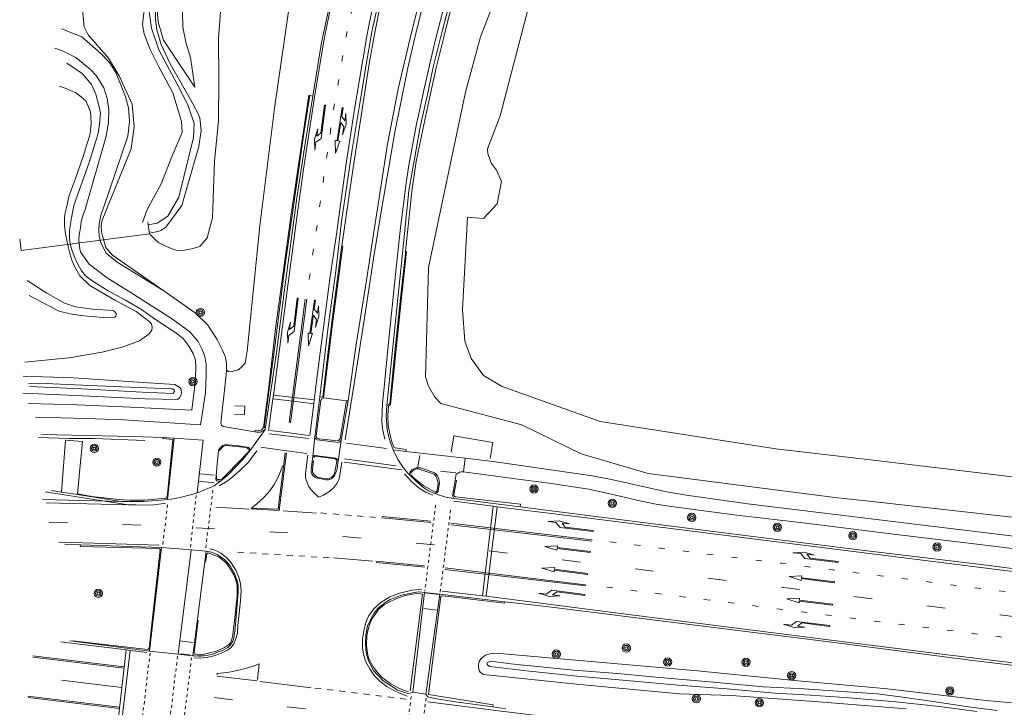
# Model space of a CAD drawing. Extents: x 177628 to 188968, y 384226 to 390673.
# Tile 4 of 256: x 177628 to 177788, y 386941 to 387053. Entities that reach past the tile are written whole.
import ezdxf

# ---------------------------------------------------------------- set-up
doc = ezdxf.new("R2010")
doc.units = 0
for name, pattern in [('VW-1-1_STREEP', [2, 1, -1]), ('VW-1-3_STREEP', [4, 1, -3]), ('VW-3-9_STREEP', [12, 3, -9]), ('VW-5050_STREEP', [1, 0.5, -0.5])]:
    doc.linetypes.add(name, pattern=pattern)
for name, color, linetype, lineweight in [('1219', 253, 'Continuous', 13), ('1220', 253, 'Continuous', 13), ('1221', 253, 'Continuous', 13), ('1223', 253, 'Continuous', 13), ('2901', 253, 'Continuous', 13), ('B-AF-HAAG-GD', 253, 'HAAG', 13), ('B-AF-HOUT-GD', 253, 'HOUTWAL', 13), ('B-BP-BOOM-GD', 253, 'Continuous', 13), ('B-KW-DIVR-GD', 253, 'Continuous', 13), ('B-MK-BLOKDW-GD', 253, 'VW-BLOK50-B', 13), ('B-MK-BLOKLG-GD', 253, 'VW-1-3_STREEP', 13), ('B-MK-DRIEH-GD', 253, 'VW-HAAIETAND50-L-B', 13), ('B-MK-KANAL-GD', 253, 'VW-5050_STREEP', 13), ('B-MK-PIJL-GD', 253, 'Continuous', 13), ('B-MK-STRP-GD', 253, 'Continuous', 13), ('B-MK-STSTRP-GD', 253, 'Continuous', 13), ('B-MK-VLAK-GD', 253, 'Continuous', 13), ('B-TR-SLOO-GD', 253, 'Continuous', 13), ('B-TR-TALB-GD', 253, 'Continuous', 13), ('B-TR-TALO-GD', 253, 'Continuous', 13), ('B-VH-BNDH-GD', 253, 'Continuous', 13), ('B-VH-FPAD-GD', 8, 'Continuous', 13), ('B-VH-GOOT-GD', 253, 'Continuous', 13), ('B-VH-HALT-GD', 8, 'Continuous', 13), ('B-VH-HFDR-GD', 8, 'Continuous', 13), ('B-VH-MATE-GD', 253, 'Continuous', 13), ('B-VH-ONVH-GD', 253, 'Continuous', 13), ('B-VH-OVRG-GD', 8, 'Continuous', 13), ('B-VH-TROT-GD', 253, 'Continuous', 13), ('B-VH-UITV-GD', 8, 'Continuous', 13), ('B-WE-VW-MARKERING_LANGS_STREEP_11-G', 253, 'VW-1-1_STREEP', 13), ('B-WE-VW-MARKERING_LANGS_STREEP_39-G', 253, 'VW-3-9_STREEP', 13)]:
    doc.layers.add(name, color=color, linetype=linetype, lineweight=lineweight)
doc.linetypes.add('HAAG', pattern='A,4,-1,[5,TOPOCAD.SHX,S=0.35,R=0,X=-0.35,Y=-0.35],-1', length=6)
doc.linetypes.add('HOUTWAL', pattern='A,8,-1,[1,ProvNB.shx,S=0.75,R=45,X=0,Y=0],-1,8,-1,[4,ProvNB.shx,S=0.75,R=0,X=0,Y=0],-1', length=20)
doc.linetypes.add('VW-BLOK50-B', pattern='A,0,-0.5,[152,NLCS.SHX,S=1,R=0,X=-0.5,Y=0],-0.5', length=1)
doc.linetypes.add('VW-HAAIETAND50-L-B', pattern='A,0,-0.5,[138,NLCS.SHX,S=1,R=0,X=-0.625,Y=0],-0.5', length=1)

# ---------------------------------------------------------------- blocks, each defined once
blk = doc.blocks.new('2901_2901', base_point=(177628.113717, 385871.174588))
at = {"layer": '2901'}
for radius in [0.675, 0.45, 0.225]:
    blk.add_circle((177628.113717, 385871.174588), radius, dxfattribs=at)
blk = doc.blocks.new('1221_1221', base_point=(177627.545238, 385871.174588))
at = {"layer": '1221'}
blk.add_polyline3d([(177627.545238, 385871.174588, 0), (177627.545238, 385871.099588, 0), (177632.995238, 385871.099588, 0), (177633.745238, 385871.849588, 0), (177635.045238, 385871.849588, 0), (177633.245238, 385872.149588, 0), (177631.545238, 385871.849588, 0), (177632.745238, 385871.849588, 0), (177632.145238, 385871.249588, 0), (177627.545238, 385871.249588, 0)], close=True, dxfattribs=at)
blk = doc.blocks.new('1219_1219', base_point=(177627.545238, 385871.174588))
at = {"layer": '1219'}
blk.add_polyline3d([(177627.545238, 385871.174588, 0), (177627.545238, 385871.249588, 0), (177632.995238, 385871.249588, 0), (177632.995238, 385871.549588, 0), (177635.045238, 385871.174588, 0), (177632.995238, 385870.799588, 0), (177632.995238, 385871.099588, 0), (177627.545238, 385871.099588, 0)], close=True, dxfattribs=at)
blk = doc.blocks.new('1220_1220', base_point=(177627.545238, 385871.174588))
at = {"layer": '1220'}
blk.add_polyline3d([(177627.545238, 385871.174588, 0), (177627.545238, 385871.249588, 0), (177632.995238, 385871.249588, 0), (177633.745238, 385870.499588, 0), (177635.045238, 385870.499588, 0), (177633.245238, 385870.199588, 0), (177631.545238, 385870.499588, 0), (177632.745238, 385870.499588, 0), (177632.145238, 385871.099588, 0), (177627.545238, 385871.099588, 0)], close=True, dxfattribs=at)
blk = doc.blocks.new('1223_1223', base_point=(177627.545238, 385871.174588))
at = {"layer": '1223'}
blk.add_polyline3d([(177629.995238, 385871.249588, 0), (177630.595238, 385871.849588, 0), (177631.895238, 385871.849588, 0), (177630.095238, 385872.149588, 0), (177628.395238, 385871.849588, 0), (177629.595238, 385871.849588, 0), (177628.995238, 385871.249588, 0), (177627.545238, 385871.249588, 0), (177627.545238, 385871.174588, 0), (177627.545238, 385871.099588, 0), (177632.995238, 385871.099588, 0), (177632.995238, 385870.799588, 0), (177635.045238, 385871.174588, 0), (177632.995238, 385871.549588, 0), (177632.995238, 385871.249588, 0)], close=True, dxfattribs=at)

msp = doc.modelspace()

# ---------------------------------------------------------------- linework, layer by layer
at = {"layer": 'B-AF-HAAG-GD', "flags": 128}
msp.add_lwpolyline([(177630.595, 386985.035), (177635.637, 386984.88), (177639.741, 386984.846), (177647.985, 386984.501)], dxfattribs=at)
at = {"layer": 'B-AF-HOUT-GD', "flags": 128}
msp.add_lwpolyline([(177730.121, 387098.1), (177733.868, 387102.119), (177738.784, 387106.354), (177745.9, 387111.349), (177752.707, 387114.748), (177759.613, 387117.795), (177762.283, 387118.036), (177764.934, 387118.381), (177768.322, 387118.109), (177778.1, 387117.295), (177779.031, 387117.24), (177784.197, 387116.931), (177791.891, 387115.543), (177797.964, 387112.259), (177802.71, 387109.961), (177806.467, 387107.843), (177809.427, 387105.369), (177814.474, 387100.516), (177819.613, 387093.309), (177820.656, 387089.89), (177822.94, 387083.353), (177824.156, 387078.556), (177825.219, 387072.863), (177825.751, 387063.667), (177830.428, 387043.727), (177830.256, 387037.344), (177830.995, 387025.276), (177830.864, 387007.461), (177831.435, 386985.441), (177830.332, 386981.355), (177829.693, 386980.09), (177827.961, 386978.13), (177825.146, 386977.052), (177817.096, 386976.333), (177795.924, 386977.841), (177767.768, 386981.184), (177750.979, 386983.177), (177722.271, 386987.605), (177706.266, 386993.353), (177703.254, 386995.155), (177701.225, 386997.938), (177700.215, 387000.741), (177699.84, 387005.836), (177700.645, 387020.98), (177703.266, 387020.762), (177705.476, 387023.146), (177706.18, 387026.78), (177705.354, 387028.64), (177704.573, 387029.748), (177703.947, 387031.344), (177703.92, 387032.16), (177705.958, 387037.525), (177710.782, 387056.077), (177718.311, 387077.247), (177721.03, 387081.61), (177725.348, 387088.889)], dxfattribs=at)
at = {"layer": 'B-KW-DIVR-GD', "flags": 128}
msp.add_lwpolyline([(177648.472, 387020.188), (177648.518, 387019.746), (177648.661, 387018.612), (177648.706, 387018.254), (177627.772, 387015.545), (177627.545, 387017.411)], dxfattribs=at)
at = {"layer": 'B-MK-BLOKDW-GD', "flags": 128}
for points in [[(177668.225, 386985.627), (177671.449, 386985.233), (177674.719, 386984.834)], [(177674.43, 386982.379), (177671.127, 386982.834), (177666.913, 386983.415)], [(177680.883, 386984.082), (177687.39, 386983.247)], [(177689.015, 386980.366), (177680.555, 386981.542)]]:
    msp.add_lwpolyline(points, dxfattribs=at)
at = {"layer": 'B-MK-BLOKLG-GD', "flags": 128}
for points in [[(177698.831, 387104.23), (177697.058, 387100.618), (177693.749, 387093.264), (177690.784, 387085.747), (177688.091, 387078.117), (177683.453, 387062.629), (177680.819, 387050.459), (177678.786, 387038.585), (177674.783, 387010.725)], [(177723.888, 386967.991), (177751.817, 386964.485), (177783.912, 386960.423), (177793.015, 386959.272), (177820.402, 386955.807)], [(177723.348, 386960.586), (177764.133, 386955.422), (177792.104, 386951.9), (177795.831, 386951.43), (177827.881, 386947.421)]]:
    msp.add_lwpolyline(points, dxfattribs=at)
at = {"layer": 'B-MK-DRIEH-GD', "flags": 128}
for points in [[(177674.71, 386985.357), (177671.52, 386985.756), (177668.357, 386986.151)], [(177680.49, 386981.007), (177689.902, 386979.714)], [(177696.248, 386979.528), (177698.741, 386979.235)], [(177659.282, 386977.61), (177656.783, 386977.904)], [(177665.015, 386973.334), (177659.535, 386973.642)], [(177676.012, 386972.661), (177670.561, 386973.033)], [(177678.736, 386965.375), (177685.197, 386964.85)], [(177693.66, 386959.663), (177696.034, 386959.395)], [(177655.334, 386949.526), (177653.752, 386949.71)], [(177675.113, 386944.159), (177666.778, 386945.2)]]:
    msp.add_lwpolyline(points, dxfattribs=at)
at = {"layer": 'B-MK-KANAL-GD', "flags": 128}
for points in [[(177655.4, 386967.135), (177656.368, 386975.552)], [(177659.081, 386976.444), (177658.742, 386973.704), (177657.913, 386967.005)], [(177651.662, 386974.034), (177650.896, 386967.382)], [(177695.427, 386973.964), (177695.068, 386971.101), (177693.667, 386959.927)], [(177696.179, 386959.787), (177697.58, 386970.842), (177697.879, 386973.208)], [(177647.368, 386937.485), (177648.821, 386949.841)], [(177653.301, 386949.312), (177651.826, 386936.925)], [(177654.069, 386936.694), (177655.604, 386949.03)], [(177690.436, 386935.297), (177691.46, 386942.724)], [(177693.871, 386942.474), (177692.966, 386935.025)]]:
    msp.add_lwpolyline(points, dxfattribs=at)
at = {"layer": 'B-MK-STRP-GD', "flags": 128}
for points in [[(177699.274, 387109.171), (177695.753, 387103.453), (177693.43, 387099.465), (177691.785, 387096.346), (177689.708, 387092.214), (177687.925, 387088.022), (177685.312, 387080.996), (177682.253, 387071.069), (177679.88, 387062.327), (177678.47, 387056.26), (177677.184, 387049.759), (177675.648, 387040.573), (177673.846, 387028.802), (177672.797, 387020.924)], [(177679.235, 387018.219), (177680.759, 387029.356), (177682.179, 387038.605), (177684.278, 387050.859), (177685.14, 387055.134), (177686.177, 387059.591), (177687.381, 387064.266), (177689.149, 387070.655), (177691.359, 387077.691), (177693.173, 387082.721), (177697.134, 387092.891), (177700.06, 387099.418), (177702.355, 387104.002), (177704.006, 387107.223)], [(177685.318, 387014.211), (177686.608, 387022.183), (177688.838, 387035.203), (177689.302, 387037.524), (177690.87, 387045.36), (177692.174, 387050.947), (177693.539, 387056.55)], [(177697.115, 387056.586), (177695.312, 387049.562), (177693.56, 387041.96), (177692.461, 387036.848), (177692.443, 387036.762), (177691.067, 387029.461), (177690.675, 387026.923), (177689.719, 387019.323), (177688.898, 387011.612)], [(177672.797, 387020.924), (177670.912, 387006.922), (177668.949, 386991.914), (177668.864, 386991.351), (177668.136, 386986.148)], [(177674.924, 386985.335), (177675.542, 386990.497), (177675.617, 386991.157), (177676.611, 386998.85), (177678.226, 387011.304), (177679.235, 387018.219)], [(177685.318, 387014.211), (177684.007, 387005.608), (177682.405, 386995.514), (177680.692, 386984.642)], [(177688.898, 387011.612), (177687.632, 386999.469), (177686.954, 386992.634), (177686.743, 386990.607), (177686.628, 386987.693), (177686.744, 386986.497), (177686.96, 386985.447), (177687.138, 386984.738)], [(177674.135, 387007.604), (177671.536, 386987.441)], [(177671.741, 386987.404), (177674.384, 387007.577)], [(177666.274, 386982.83), (177664.935, 386981.07), (177663.492, 386979.607), (177662.119, 386978.418), (177661.131, 386977.729), (177660.097, 386977.106)], [(177665.278, 386973.359), (177669.882, 386973.102), (177671.082, 386982.501)], [(177674.576, 386982.189), (177674.181, 386979.111), (177674.218, 386978.488), (177674.358, 386977.931), (177674.679, 386977.088), (177675.186, 386976.426), (177675.785, 386975.842), (177676.328, 386975.292), (177677.12, 386975.628), (177678.163, 386976.254), (177678.866, 386976.92), (177679.357, 386977.568), (177679.57, 386978.012), (177679.716, 386978.525), (177680.142, 386981.008)], [(177690.329, 386979.084), (177691.521, 386977.783), (177692.73, 386976.767), (177693.81, 386976.107), (177694.959, 386975.596)], [(177631.73, 386976.135), (177641.419, 386974.63), (177645.286, 386974.044), (177646.509, 386974.037), (177648.054, 386973.99), (177649.414, 386974.019), (177650.281, 386974.11), (177651.331, 386974.282)], [(177645.286, 386974.044), (177631.861, 386974.367)], [(177855.276, 386951.212), (177833.154, 386954.025), (177827.716, 386954.666), (177825.539, 386954.918), (177824.267, 386955.135), (177823.556, 386955.282), (177822.846, 386955.51), (177821.382, 386955.951), (177817.37, 386957.185), (177812.577, 386958.698), (177808.215, 386960.089), (177805.75, 386960.804), (177803.617, 386961.315), (177802.283, 386961.568), (177800.412, 386961.844), (177796.421, 386962.303), (177788.312, 386963.311), (177764.054, 386966.352), (177741.613, 386969.19), (177720.07, 386971.91), (177705.488, 386973.726), (177704.828, 386973.8), (177698.384, 386974.611)], [(177694.662, 386971.342), (177686.704, 386972.115)], [(177686.679, 386971.885), (177694.65, 386971.122)], [(177697.901, 386970.774), (177720.919, 386968.114)], [(177720.961, 386968.319), (177697.904, 386971.024)], [(177650.303, 386967.464), (177639.698, 386967.793), (177633.952, 386967.941)], [(177656.077, 386949.07), (177656.902, 386949.018), (177658.106, 386949.123), (177659.23, 386949.4), (177660.462, 386949.803), (177661.437, 386950.288), (177662.055, 386950.758), (177662.57, 386951.426), (177662.902, 386952.331), (177663.07, 386953.057), (177663.167, 386954.314), (177663.347, 386956.263), (177663.584, 386958.376), (177663.689, 386960.016), (177663.594, 386961.207), (177663.324, 386962.243), (177662.836, 386963.36), (177662.075, 386964.551), (177661.334, 386965.385), (177660.372, 386966.148), (177659.657, 386966.534), (177659.088, 386966.73), (177658.513, 386966.863)], [(177685.669, 386964.808), (177693.613, 386964.052)], [(177693.609, 386963.826), (177685.706, 386964.602)], [(177719.95, 386960.801), (177696.915, 386963.493)], [(177696.973, 386963.726), (177719.896, 386960.973)], [(177693.202, 386960.259), (177691.611, 386960.114), (177689.556, 386959.629), (177687.949, 386958.984), (177686.504, 386958.108), (177685.415, 386957.085), (177684.556, 386955.937), (177684.054, 386954.838), (177683.758, 386953.746), (177683.501, 386952.146), (177683.476, 386950.661), (177683.655, 386949.645), (177684.002, 386948.481), (177684.723, 386947.147), (177685.469, 386946.121), (177686.334, 386945.256), (177687.48, 386944.378), (177688.62, 386943.727), (177689.531, 386943.307), (177690.761, 386942.819)], [(177875.272, 386941.383), (177852.555, 386944.286), (177834.414, 386946.557), (177831.088, 386946.914), (177830.229, 386946.933), (177826.261, 386946.867), (177820.988, 386946.763), (177817.341, 386946.728), (177814.285, 386946.688), (177811.099, 386946.717), (177807.563, 386946.828), (177803.21, 386947.028), (177798.851, 386947.301), (177794.013, 386947.728), (177789.183, 386948.267), (177778.096, 386949.667), (177763.426, 386951.486), (177747.579, 386953.507), (177727.358, 386956.091), (177710.412, 386958.252), (177703.681, 386959.098), (177703.098, 386959.184), (177696.485, 386959.96)], [(177648.289, 386949.946), (177645.578, 386950.247), (177644.94, 386950.337), (177634.209, 386951.671)], [(177644.618, 386947.583), (177629.675, 386949.355)], [(177644.59, 386947.344), (177629.681, 386949.15)], [(177644.221, 386944.194), (177634.381, 386945.394)], [(177666.305, 386945.287), (177659.711, 386946.07)], [(177643.847, 386940.996), (177628.899, 386942.812)], [(177643.821, 386940.78), (177628.94, 386942.602)], [(177694.163, 386941.868), (177705.676, 386940.415), (177718.591, 386938.84), (177733.269, 386937.021), (177747.76, 386935.239), (177765.145, 386933.11), (177781.527, 386931.092), (177789.415, 386930.13), (177798.506, 386929.021), (177820.556, 386926.285), (177840.933, 386923.746), (177863.35, 386920.986), (177875.891, 386919.452)]]:
    msp.add_lwpolyline(points, dxfattribs=at)
at = {"layer": 'B-MK-STSTRP-GD', "flags": 128}
for points in [[(177675.617, 386991.157), (177672.282, 386991.536), (177668.949, 386991.914)], [(177668.864, 386991.351), (177672.202, 386990.924), (177675.542, 386990.497)], [(177692.837, 386982.077), (177692.549, 386980.226)], [(177659.303, 386978.849), (177656.962, 386979.061)], [(177703.098, 386959.184), (177704.828, 386973.8)], [(177705.488, 386973.726), (177703.681, 386959.098)], [(177695.658, 386956.818), (177693.482, 386957.102)], [(177653.646, 386951.843), (177655.869, 386951.567)], [(177643.488, 386937.936), (177644.94, 386950.337)], [(177645.578, 386950.247), (177644.124, 386937.884)]]:
    msp.add_lwpolyline(points, dxfattribs=at)
at = {"layer": 'B-MK-VLAK-GD', "flags": 128}
for points in [[(177670.874, 386982.531), (177669.727, 386973.299), (177665.356, 386973.501), (177666.268, 386974.214), (177667.405, 386975.234), (177668.37, 386976.33), (177669.067, 386977.363), (177669.613, 386978.331), (177670.116, 386979.451), (177670.449, 386980.397)], [(177659.759, 386946.263), (177659.782, 386946.497), (177660.382, 386946.542), (177661.721, 386946.72), (177663.257, 386947.033), (177664.422, 386947.308), (177665.504, 386947.661), (177666.65, 386948.048), (177666.34, 386945.503)]]:
    msp.add_lwpolyline(points, dxfattribs=at)
at = {"layer": 'B-TR-SLOO-GD', "flags": 128}
for points in [[(177826.932, 386967.797), (177767.193, 386974.505), (177760.581, 386975.247), (177730.146, 386979.165), (177719.212, 386982.335), (177709.488, 386987.073), (177696.298, 386990.562), (177695.318, 386991.612), (177694.244, 386993.416), (177693.784, 386994.895), (177694.276, 387012.741), (177700.293, 387041.413), (177702.773, 387050.406), (177706.715, 387060.717), (177709.867, 387069.901), (177715.885, 387083.494), (177720.142, 387091.854)], [(177628.114, 386995.041), (177636.307, 386994.771), (177648.492, 386993.967), (177652.89, 386993.672), (177653.716, 386993.127), (177653.891, 386992.829), (177653.946, 386992.321), (177653.851, 386991.88), (177653.648, 386991.518), (177653.313, 386991.208), (177648.014, 386991.326), (177636.679, 386991.865), (177628.135, 386992.266)], [(177629.121, 386993.364), (177638.798, 386992.918), (177647.522, 386992.444), (177652.566, 386992.196), (177652.797, 386992.503), (177652.731, 386992.798), (177652.49, 386992.946), (177652.239, 386992.937), (177640.223, 386993.435), (177632.954, 386993.787), (177628.999, 386993.89)], [(177800.109, 386940.799), (177785.259, 386942.107), (177769.166, 386944.007), (177754.005, 386945.375), (177738.185, 386946.915), (177721.392, 386948.422), (177705.926, 386949.768), (177704.668, 386949.786), (177703.587, 386949.506), (177702.839, 386948.927), (177702.52, 386948.453), (177702.421, 386947.949), (177702.414, 386947.458), (177702.529, 386946.973), (177702.705, 386946.713), (177703.218, 386946.347), (177718.985, 386944.72), (177735.246, 386943.158), (177743.644, 386942.886), (177757.275, 386941.916), (177772.273, 386940.713)], [(177787.128, 386940.443), (177782.806, 386940.993), (177776.656, 386941.906), (177771.267, 386942.676), (177767.511, 386943.182), (177762.601, 386943.514), (177755.574, 386943.99), (177748.882, 386944.336), (177740.762, 386945.079), (177731.99, 386945.859), (177725.13, 386946.506), (177717.99, 386947.061), (177708.211, 386948.024), (177704.373, 386948.528), (177703.856, 386948.221), (177703.855, 386947.914), (177704.264, 386947.609), (177710.753, 386946.886), (177718.527, 386946.084), (177727.244, 386945.311), (177735.021, 386944.615), (177742.969, 386943.991), (177750.824, 386943.296), (177756.615, 386942.955), (177762.921, 386942.494), (177770.523, 386941.859), (177777.678, 386941.079), (177783.778, 386940.275)]]:
    msp.add_lwpolyline(points, dxfattribs=at)
at = {"layer": 'B-TR-TALB-GD', "flags": 128}
for points in [[(177663.718, 387093.354), (177658.109, 387070.258), (177654.48, 387057.897), (177654.097, 387054.324), (177654.196, 387052.014), (177654.706, 387049.316), (177655.406, 387047.032), (177656.129, 387042.23)], [(177647.587, 387020.096), (177648.373, 387022.258), (177650.626, 387026.408), (177652.427, 387030.977), (177654.055, 387034.829), (177653.969, 387036.598), (177652.527, 387041.29), (177650.26, 387045.501), (177648.822, 387048.345), (177647.87, 387050.898), (177647.597, 387052.45), (177647.78, 387054.289), (177648.543, 387059.433), (177652.252, 387076.751), (177653.312, 387086.95)], [(177667.534, 387086.585), (177663.222, 387071.562), (177660.609, 387058.221), (177660.015, 387050.146), (177660.064, 387043.436), (177659.999, 387036.712), (177659.339, 387030.146), (177658.994, 387020.872), (177658.157, 387017.599), (177656.968, 387016.184), (177655.589, 387015.804), (177654.446, 387015.574), (177653.5, 387015.467), (177652.694, 387015.72), (177651.511, 387016.181), (177650.258, 387016.809), (177649.629, 387017.418), (177648.706, 387018.254)], [(177628.74, 387010.627), (177631.998, 387008.556), (177634.851, 387006.921), (177636.67, 387006.351), (177639.363, 387005.975), (177642.776, 387005.734), (177643.093, 387005.556), (177643.273, 387005.276), (177643.31, 387005.055), (177643.24, 387004.806), (177643.068, 387004.648), (177641.218, 387004.61), (177639.173, 387004.767), (177637.532, 387004.938), (177635.778, 387005.219), (177634.012, 387005.664), (177632.317, 387006.493), (177629.07, 387008.185)]]:
    msp.add_lwpolyline(points, dxfattribs=at)
at = {"layer": 'B-TR-TALO-GD', "flags": 128}
for points in [[(177661.299, 386996.087), (177661.554, 386995.811), (177661.984, 386995.74), (177663.187, 386996.062), (177663.695, 386996.463), (177664.339, 386997.142), (177664.679, 386999.135), (177666.761, 387019.584), (177669.185, 387039.153), (177671.726, 387056.863), (177674.503, 387069.466), (177679.919, 387087.312)], [(177656.129, 387042.23), (177651.013, 387049.879), (177650.16, 387052.897), (177649.995, 387054.776), (177652.976, 387068.206), (177654.299, 387075.355), (177656.369, 387085.868)], [(177637.791, 387054.718), (177638.049, 387052.078), (177638.748, 387050.735), (177642.046, 387046.918), (177643.755, 387044.066), (177645.88, 387039.42), (177646.245, 387035.759), (177645.721, 387032.141), (177641.018, 387020.511), (177640.846, 387019.627), (177640.9, 387018.58), (177641.087, 387017.924), (177641.616, 387016.047), (177642.69, 387014.782), (177650.911, 387009.089)], [(177628.375, 386997.33), (177635.559, 386998.014), (177640.998, 386998.954), (177644.286, 386999.775), (177647.115, 387000.82), (177648.65, 387001.864), (177649.097, 387002.517), (177649.168, 387003.021), (177649.037, 387003.579), (177648.659, 387003.963), (177646.529, 387005.567), (177643.093, 387007.455), (177638.972, 387009.849), (177637.377, 387011.421), (177636.481, 387012.944), (177636.08, 387013.954), (177635.72, 387015.046), (177635.495, 387015.926), (177635.217, 387017.223), (177635.042, 387018.229), (177634.885, 387019.635), (177634.848, 387020.791), (177634.903, 387021.478), (177635.158, 387022.538), (177635.641, 387024.504), (177636.6, 387027.115), (177637.921, 387030.876), (177639.026, 387034.565), (177639.187, 387036.342), (177639.082, 387038.159), (177638.353, 387039.978), (177637.587, 387040.603), (177636.683, 387041.275), (177635.827, 387041.683), (177635.137, 387041.974), (177634.002, 387042.354)]]:
    msp.add_lwpolyline(points, dxfattribs=at)
at = {"layer": 'B-VH-BNDH-GD', "flags": 128}
for points in [[(177674.9, 387040.842), (177674.748, 387040.888), (177671.776, 387021.103), (177669.305, 387002.791)], [(177680.108, 387016.285), (177680.269, 387016.261), (177678.575, 387003.559), (177677.153, 386991.481), (177676.88, 386991.384), (177676.779, 386991.246), (177676.722, 386991.037), (177676.012, 386985.715), (177675.939, 386985.115), (177675.992, 386984.992), (177676.084, 386984.905), (177676.446, 386984.777), (177679.467, 386984.486), (177679.572, 386984.552), (177679.668, 386984.627), (177679.726, 386984.686), (177679.833, 386984.828), (177680.897, 386991.01), (177681.135, 386990.977)], [(177690.539, 387015.406), (177690.677, 387015.383), (177689.641, 387005.775), (177688.088, 386990.41), (177687.748, 386990.113), (177687.643, 386988.659), (177687.703, 386986.932), (177688.063, 386985.115), (177688.341, 386984.13), (177688.595, 386983.49), (177688.688, 386983.399), (177688.82, 386983.32), (177690.63, 386983.057), (177690.57, 386982.739)], [(177669.305, 387002.791), (177668.211, 386993.266), (177667.395, 386987.033), (177667.332, 386986.72), (177667.189, 386986.413), (177667.015, 386986.243), (177666.904, 386986.188), (177666.713, 386986.148), (177665.962, 386986.213), (177665.939, 386985.938)], [(177650.954, 386985.005), (177650.923, 386984.852), (177652.52, 386984.694), (177652.029, 386979.633), (177651.592, 386975.343), (177651.489, 386975.164), (177651.426, 386975.118), (177651.285, 386975.091), (177647.945, 386974.772), (177645.541, 386974.763), (177644.519, 386974.825), (177643.215, 386974.955), (177639.32, 386975.41), (177636.975, 386975.807)], [(177660.141, 386982.89), (177660.348, 386983.173), (177660.76, 386983.542), (177660.948, 386983.631), (177661.25, 386983.723), (177664.484, 386983.378), (177664.809, 386983.189), (177664.975, 386983.035), (177665.007, 386982.948), (177664.972, 386982.8), (177661.372, 386979.008), (177660.514, 386978.216), (177660.157, 386978.162), (177659.925, 386978.157), (177659.814, 386978.177), (177659.715, 386978.228), (177659.689, 386978.427), (177659.687, 386978.838)], [(177675.58, 386981.757), (177675.682, 386981.889), (177675.823, 386981.985), (177679.062, 386981.51), (177679.214, 386981.383), (177679.278, 386981.273), (177679.326, 386981.15), (177678.929, 386979.066), (177678.749, 386978.794), (177678.441, 386978.545), (177678.073, 386978.316), (177677.843, 386978.249), (177676.194, 386978.48), (177675.798, 386978.77), (177675.528, 386979.033), (177675.423, 386979.201), (177675.356, 386979.369), (177675.319, 386979.53), (177675.31, 386979.918), (177675.506, 386981.277)], [(177691.334, 386979.142), (177691.587, 386979.48), (177691.921, 386979.736), (177692.173, 386979.859), (177692.345, 386979.891), (177692.578, 386979.879), (177695.022, 386979.092), (177695.272, 386978.953), (177695.49, 386978.701), (177695.625, 386978.36), (177695.835, 386977.488), (177695.75, 386976.685), (177695.619, 386976.255), (177695.503, 386976.143), (177695.34, 386976.109), (177693.493, 386977.141), (177692.043, 386978.281), (177691.491, 386978.801), (177691.368, 386979.011)], [(177698.609, 386978.051), (177698.828, 386978.012), (177698.395, 386975.738), (177698.403, 386975.563), (177698.429, 386975.484), (177698.661, 386975.341), (177709.283, 386974.155), (177709.23, 386973.693)], [(177636.216, 386951.765), (177636.232, 386951.851), (177648.468, 386950.415), (177648.556, 386950.497), (177648.668, 386950.63), (177650.478, 386966.735), (177650.362, 386966.844), (177650.229, 386966.902), (177637.413, 386967.228), (177637.444, 386967.503)], [(177657.885, 386964.679), (177658.072, 386965.939), (177658.155, 386966.055), (177658.242, 386966.131), (177658.328, 386966.172), (177660.081, 386965.495), (177661.229, 386964.566), (177661.955, 386963.54), (177662.519, 386962.579), (177662.83, 386961.778), (177663.041, 386960.834), (177663.026, 386959.111), (177662.541, 386954.667), (177662.279, 386952.482), (177662.078, 386951.757), (177661.895, 386951.435), (177661.638, 386951.185), (177660.97, 386950.727), (177659.683, 386950.139), (177658.331, 386949.811), (177657.213, 386949.556), (177656.51, 386949.546), (177656.294, 386949.617), (177656.205, 386949.674), (177656.122, 386949.729), (177655.995, 386949.918), (177656.698, 386955.133)], [(177691.284, 386943.685), (177693.284, 386959.418), (177692.99, 386959.521), (177692.314, 386959.562), (177690.482, 386959.209), (177688.959, 386958.684), (177687.792, 386958.126), (177687.026, 386957.705), (177686.122, 386956.945), (177685.665, 386956.309), (177685.089, 386955.486), (177684.687, 386954.611), (177684.436, 386953.724), (177684.228, 386952.619), (177684.166, 386951.126), (177684.305, 386949.753), (177684.551, 386948.913), (177685.244, 386947.579), (177685.975, 386946.606), (177686.758, 386945.805), (177688.095, 386944.796), (177689.327, 386944.152), (177690.453, 386943.676), (177690.786, 386943.602), (177690.999, 386943.573)], [(177706.702, 386958.214), (177706.677, 386957.96), (177696.585, 386959.188), (177696.434, 386959.134), (177696.352, 386959.096), (177696.283, 386959.051), (177695.259, 386950.937), (177694.289, 386943.073), (177704.838, 386941.37), (177704.762, 386941.025)]]:
    msp.add_lwpolyline(points, dxfattribs=at)
at = {"layer": 'B-VH-FPAD-GD', "flags": 128}
for points in [[(177634.354, 387051.722), (177637.69, 387050.439), (177640.796, 387047.714), (177642.2, 387046.223), (177643.273, 387044.476), (177644.073, 387042.596), (177644.805, 387040.63), (177645.31, 387038.828), (177645.427, 387037.393), (177645.456, 387036.569), (177645.197, 387034.19), (177641.22, 387022.52)], [(177638.15, 387022.09), (177641.607, 387033.976), (177642.024, 387036.358), (177642.101, 387038.526), (177641.802, 387040.362), (177641.253, 387042.109), (177640.022, 387044.114), (177639.122, 387045.115), (177636.71, 387047.057), (177634.667, 387048.088), (177633.265, 387048.585)], [(177630.143, 386988.345), (177638.41, 386988.11), (177644.472, 386987.882), (177657.032, 386987.087), (177657.846, 386992.301), (177657.966, 386995.334), (177657.97, 386996.945), (177657.74, 386998.236), (177657.387, 386999.249), (177656.674, 387000.661), (177655.34, 387002.256), (177652.482, 387004.353), (177646.158, 387008.37), (177641.846, 387011.102), (177638.878, 387013.312), (177637.526, 387015.207), (177637.386, 387015.783), (177637.283, 387016.389), (177637.192, 387017.025), (177637.18, 387017.665), (177637.285, 387018.396), (177637.475, 387019.228), (177637.563, 387020.218), (177637.81, 387021.018), (177637.978, 387021.531), (177638.15, 387022.09)], [(177641.22, 387022.52), (177640.87, 387021.464), (177640.648, 387020.516), (177640.512, 387019.765), (177640.477, 387018.947), (177640.523, 387017.837), (177640.71, 387017.034), (177641.099, 387016.157), (177641.65, 387015.111), (177643.428, 387013.622), (177650.911, 387009.089), (177656.182, 387005.369), (177658.268, 387003.332), (177659.77, 387001.015), (177660.575, 386999.385), (177661.015, 386998.398), (177661.201, 386997.732), (177661.282, 386997.212), (177661.32, 386996.869), (177661.299, 386996.087)], [(177661.299, 386996.087), (177661.294, 386995.9), (177661.127, 386994.222), (177660.397, 386987.432), (177660.508, 386987.023), (177660.745, 386986.826), (177665.939, 386985.938), (177666.271, 386985.882), (177666.837, 386985.888), (177667.166, 386986.032), (177667.594, 386986.346)], [(177631.108, 386985.518), (177645.892, 386985.205), (177650.954, 386985.005), (177652.765, 386984.933), (177657.479, 386984.575), (177656.538, 386976.002)], [(177680.03, 386984.532), (177679.817, 386984.342), (177679.718, 386984.261), (177679.604, 386984.213), (177676.11, 386984.615), (177675.997, 386984.68), (177675.903, 386984.767), (177675.704, 386985.151)], [(177660.318, 386977.865), (177659.941, 386977.894), (177659.724, 386977.957), (177659.625, 386978.029), (177659.538, 386978.202), (177659.987, 386982.938), (177660.305, 386983.358), (177660.663, 386983.686), (177661.182, 386983.854), (177661.441, 386983.833), (177662.914, 386983.692), (177664.961, 386983.374), (177665.059, 386983.235), (177665.135, 386983.027), (177665.063, 386982.807)], [(177675.364, 386981.935), (177675.519, 386982.005), (177675.64, 386982.059), (177675.781, 386982.083), (177679.134, 386981.66), (177679.325, 386981.525), (177679.518, 386981.143)], [(177688.478, 386982.977), (177690.57, 386982.739), (177700.243, 386981.638), (177704.825, 386981.116), (177720.998, 386978.752), (177724.132, 386978.135), (177728.748, 386977.15), (177733.099, 386976.154), (177736.368, 386975.584), (177746.414, 386974.183), (177759.767, 386972.54), (177766.949, 386971.675), (177777.688, 386970.382), (177794.276, 386968.349), (177799.14, 386967.753), (177816.309, 386965.648), (177830.968, 386963.82), (177833.117, 386963.48), (177834.45, 386963.258), (177839.584, 386962.159), (177844.295, 386961.139), (177848.106, 386960.318), (177851.698, 386959.688), (177858.905, 386958.847)], [(177695.306, 386975.887), (177695.707, 386976.043), (177695.862, 386976.251), (177696.072, 386977.612), (177695.971, 386978.251), (177695.758, 386978.742), (177695.524, 386979.012), (177695.273, 386979.259), (177693.013, 386980.056), (177692.616, 386980.071), (177692.262, 386980.052), (177691.89, 386979.929), (177691.552, 386979.719), (177691.299, 386979.435), (177691.237, 386979.296), (177691.16, 386978.932)], [(177793.997, 386966.358), (177784.679, 386967.519), (177769.752, 386969.318), (177755.836, 386971.018), (177744.601, 386972.358), (177737.575, 386973.265), (177733.17, 386973.868), (177731.108, 386974.177), (177728.551, 386974.759), (177724.108, 386975.781), (177720.456, 386976.557), (177717.86, 386976.99), (177713.94, 386977.562), (177708.044, 386978.306), (177704.882, 386978.747), (177700.339, 386979.381), (177699.989, 386979.408), (177699.585, 386979.394), (177699.35, 386979.338), (177699.195, 386979.274), (177699.035, 386979.196), (177698.773, 386979.018), (177698.609, 386978.051), (177698.27, 386976.047), (177698.226, 386975.692), (177698.208, 386975.49), (177698.233, 386975.403), (177698.288, 386975.288), (177698.401, 386975.044)], [(177655.509, 386966.68), (177653.404, 386949.637)], [(177655.818, 386949.392), (177657.984, 386966.488)], [(177691.733, 386943.456), (177693.612, 386959.723)], [(177696.119, 386959.434), (177693.86, 386943.139)]]:
    msp.add_lwpolyline(points, dxfattribs=at)
at = {"layer": 'B-VH-GOOT-GD', "flags": 128}
for points in [[(177706.267, 387110.096), (177703.772, 387105.215), (177701.621, 387100.779), (177699.317, 387095.991), (177697.677, 387092.273), (177696.716, 387089.911), (177696.113, 387088.428), (177694.219, 387083.415), (177692.648, 387079.164), (177690.43, 387072.314), (177688.654, 387066.482), (177687.689, 387062.738), (177686.363, 387057.346), (177685.084, 387051.5), (177684.103, 387045.902), (177683.058, 387039.53), (177681.786, 387032.018), (177680.068, 387020.27)], [(177687.442, 386990.243), (177690.019, 387015.098), (177691.065, 387025.26), (177692.863, 387035.407), (177693.145, 387036.702), (177694.026, 387040.734), (177695.047, 387045.471), (177696.241, 387050.265), (177699.25, 387062.029)], [(177672.791, 387024.135), (177674.117, 387032.985), (177675.382, 387040.751)], [(177672.791, 387024.135), (177670.776, 387009.131), (177669.459, 386998.889), (177667.638, 386986.644)], [(177680.068, 387020.27), (177679.138, 387012.178), (177677.896, 387003.088), (177676.54, 386991.68)]]:
    msp.add_lwpolyline(points, dxfattribs=at)
at = {"layer": 'B-VH-HALT-GD', "flags": 128}
msp.add_lwpolyline([(177632.717, 386976.378), (177634.347, 386976.12), (177636.966, 386975.705), (177644.09, 386974.575)], dxfattribs=at)
at = {"layer": 'B-VH-HFDR-GD', "flags": 128}
for points in [[(177680.074, 387016.05), (177680.108, 387016.285), (177681.837, 387028.339), (177684.569, 387045.995), (177685.519, 387051.135), (177686.457, 387055.821), (177687.13, 387058.842), (177688.13, 387062.417), (177689.794, 387068.421), (177690.874, 387071.82), (177692.126, 387075.888), (177694.239, 387081.637), (177697.375, 387089.996), (177698.968, 387093.9), (177702.743, 387101.936), (177704.576, 387105.404), (177706.337, 387108.953)], [(177675.382, 387040.751), (177676.8, 387049.489), (177679.859, 387063.659), (177681.411, 387069.698), (177683.055, 387075.343), (177684.869, 387080.897), (177686.509, 387085.591), (177687.809, 387088.992), (177689.35, 387092.69), (177689.698, 387093.525)], [(177685.2, 387017.503), (177687.597, 387032.876), (177688.516, 387037.692), (177689.362, 387042.124), (177691.479, 387051.14), (177694.001, 387061.05)], [(177690.5, 387015.027), (177690.539, 387015.406), (177691.545, 387025.179), (177692.28, 387030.092), (177693.336, 387035.29), (177694.499, 387040.615), (177695.518, 387045.345), (177696.711, 387050.133), (177698.063, 387055.649)], [(177670.889, 387013.181), (177673.991, 387035.007), (177674.9, 387040.842), (177675.382, 387040.751)], [(177675.955, 386978.407), (177676.753, 386978.256), (177677.58, 386978.099), (177677.935, 386978.105), (177678.14, 386978.161), (177678.435, 386978.294), (177678.588, 386978.419), (177678.802, 386978.668), (177678.964, 386978.903), (177679.092, 386979.145), (177679.167, 386979.313), (177679.23, 386979.503), (177679.384, 386979.976), (177679.518, 386981.143), (177679.557, 386981.476), (177680.03, 386984.532), (177681.135, 386990.977), (177682.482, 387000.212), (177684.207, 387011.05), (177685.2, 387017.503)], [(177680.074, 387016.05), (177678.926, 387007.293), (177677.75, 386997.732), (177677.035, 386991.625), (177676.54, 386991.68)], [(177690.5, 387015.027), (177689.679, 387007.761), (177688.713, 386998.462), (177687.937, 386990.511), (177687.442, 386990.243)], [(177670.889, 387013.181), (177669.149, 386999.5), (177667.452, 386986.654), (177667.638, 386986.644)], [(177676.54, 386991.68), (177675.704, 386985.151), (177675.364, 386981.935), (177675.323, 386981.545), (177675.121, 386979.718), (177675.114, 386979.263)], [(177687.442, 386990.243), (177687.376, 386988.616), (177687.525, 386986.236), (177687.95, 386984.488), (177688.478, 386982.977), (177689.282, 386981.402), (177690.151, 386980.106), (177690.89, 386979.196), (177691.16, 386978.932), (177692.191, 386977.928), (177693.263, 386976.991), (177694.284, 386976.311), (177695.306, 386975.887), (177696.072, 386975.585), (177696.948, 386975.318), (177697.644, 386975.166), (177698.099, 386975.092), (177698.401, 386975.044)], [(177667.638, 386986.644), (177667.594, 386986.346)], [(177667.594, 386986.346), (177665.447, 386983.286), (177665.063, 386982.807), (177663.946, 386981.416), (177661.704, 386979.011), (177660.318, 386977.865), (177659.284, 386977.134)], [(177675.114, 386979.263), (177675.234, 386979.041), (177675.509, 386978.704), (177675.705, 386978.543), (177675.955, 386978.407)], [(177659.284, 386977.134), (177657.474, 386976.37), (177656.538, 386976.002), (177656.01, 386975.795), (177653.737, 386975.221), (177652.32, 386974.973), (177651.675, 386974.902), (177650.626, 386974.788), (177647.673, 386974.593), (177644.747, 386974.559), (177644.09, 386974.575), (177631.282, 386974.882)], [(177634.899, 386967.59), (177637.444, 386967.503), (177650.664, 386967.049), (177655.509, 386966.68), (177657.984, 386966.488)], [(177657.984, 386966.488), (177658.843, 386966.305), (177659.762, 386965.924), (177660.966, 386965.079), (177661.894, 386964.072), (177662.659, 386962.721), (177663.046, 386961.615), (177663.187, 386960.889), (177663.194, 386959.802), (177663.064, 386957.742), (177662.696, 386953.92), (177662.469, 386952.246), (177662.321, 386951.782), (177662.137, 386951.435), (177661.905, 386951.11), (177661.495, 386950.761), (177660.754, 386950.324), (177659.709, 386949.905), (177659.022, 386949.669), (177658.111, 386949.457), (177657.598, 386949.387), (177657.279, 386949.352), (177657.11, 386949.343), (177656.813, 386949.342), (177656.081, 386949.365), (177655.818, 386949.392)], [(177706.864, 386940.726), (177704.762, 386941.025), (177698.687, 386941.887), (177695.281, 386942.413), (177694.602, 386942.552), (177694.321, 386942.612), (177694.176, 386942.678), (177694.061, 386942.766), (177693.86, 386943.139), (177691.733, 386943.456), (177691.471, 386943.351), (177691.255, 386943.299), (177690.913, 386943.253), (177689.254, 386943.763), (177686.872, 386945.275), (177685.254, 386947.04), (177684.404, 386948.714), (177684.091, 386949.899), (177683.963, 386951.334), (177684.062, 386952.813), (177684.338, 386954.224), (177684.854, 386955.37), (177685.362, 386956.297), (177685.99, 386957.104), (177687.116, 386958.03), (177687.986, 386958.589), (177689.104, 386958.988), (177690.024, 386959.313), (177691.15, 386959.572), (177691.978, 386959.717), (177692.562, 386959.804), (177693.163, 386959.758), (177693.612, 386959.723)], [(177655.818, 386949.392), (177653.404, 386949.637), (177648.705, 386950.114), (177636.216, 386951.765), (177635.718, 386951.815)]]:
    msp.add_lwpolyline(points, dxfattribs=at)
at = {"layer": 'B-VH-MATE-GD', "flags": 128}
msp.add_lwpolyline([(177700.243, 386981.638), (177699.989, 386979.408)], dxfattribs=at)
at = {"layer": 'B-VH-ONVH-GD', "flags": 128}
for points in [[(177656.141, 387091.326), (177654.846, 387081.726), (177652.274, 387067.206), (177650.026, 387058.412), (177649.678, 387055.585), (177649.689, 387053.242), (177649.955, 387051.573), (177650.621, 387049.196), (177652.107, 387046.018), (177655.42, 387040.181), (177656.261, 387038.665), (177656.648, 387037.827), (177656.94, 387037.173), (177657.173, 387035.106), (177656.761, 387032.497), (177654.028, 387022.869), (177651.392, 387019.335), (177650.608, 387018.792), (177650.065, 387018.636), (177649.249, 387018.465), (177648.661, 387018.612)], [(177648.518, 387019.746), (177649.989, 387019.984), (177651.724, 387021.161), (177653.514, 387024.236), (177655.918, 387033.981), (177656.011, 387036.282), (177654.966, 387039.301), (177653.231, 387042.716), (177650.274, 387048.297), (177649.072, 387051.813), (177648.674, 387054.571), (177650.199, 387062.504), (177653.859, 387081.419), (177654.572, 387088.824)]]:
    msp.add_lwpolyline(points, dxfattribs=at)
at = {"layer": 'B-VH-OVRG-GD', "flags": 128}
for points in [[(177680.897, 386991.01), (177677.153, 386991.481)], [(177662.685, 386990.181), (177664.302, 386990.156), (177664.255, 386988.776), (177662.588, 386988.742)], [(177697.952, 386982.623), (177698.378, 386985.277), (177704.785, 386984.227), (177704.344, 386981.611)], [(177636.966, 386975.705), (177636.975, 386975.807), (177637.402, 386980.461), (177637.809, 386984.389), (177635.016, 386984.609), (177634.347, 386976.12)]]:
    msp.add_lwpolyline(points, dxfattribs=at)
at = {"layer": 'B-VH-TROT-GD', "flags": 128}
for points in [[(177636.368, 387022.901), (177638.938, 387030.084), (177640.364, 387034.654), (177640.592, 387036.182), (177640.709, 387037.991), (177640.461, 387039.204), (177639.985, 387041.076), (177639.282, 387042.662), (177637.749, 387044.43), (177635.246, 387046.124)], [(177629.002, 386990.591), (177636.907, 386990.368), (177645.61, 386989.962), (177655.665, 386989.488), (177656.054, 386993.02), (177656.249, 386994.925), (177656.316, 386996.558), (177656.235, 386997.654), (177655.858, 386998.709), (177655.065, 387000.087), (177654.203, 387001.166), (177652.887, 387002.214), (177649.717, 387004.296), (177647.399, 387005.93), (177644.829, 387007.425), (177641.992, 387008.966), (177640.27, 387010.028), (177638.851, 387010.952), (177638.193, 387011.491), (177637.563, 387012.312), (177637.059, 387013.332), (177636.54, 387014.329), (177636.265, 387015.077), (177636.073, 387015.665), (177635.895, 387016.248), (177635.795, 387016.657), (177635.674, 387017.59), (177635.666, 387018.146), (177635.681, 387018.828), (177635.742, 387019.247), (177635.986, 387020.855), (177636.368, 387022.901)], [(177651.675, 386974.902), (177652.765, 386984.933)], [(177650.664, 386967.049), (177648.705, 386950.114)]]:
    msp.add_lwpolyline(points, dxfattribs=at)
at = {"layer": 'B-VH-UITV-GD', "flags": 128}
for points in [[(177698.401, 386975.044), (177709.23, 386973.693), (177717.726, 386972.633), (177742.895, 386969.418), (177764.095, 386966.719), (177785.338, 386964.166), (177804.543, 386961.684), (177813.666, 386958.859), (177824.318, 386955.519)], [(177693.612, 386959.723), (177696.119, 386959.434), (177706.702, 386958.214), (177713.498, 386957.431), (177736.896, 386954.477), (177760.489, 386951.527), (177783.113, 386948.596), (177794.415, 386947.277), (177798.644, 386946.848), (177802.119, 386946.64), (177805.786, 386946.468), (177810.962, 386946.275), (177814.603, 386946.267), (177819.587, 386946.313), (177823.182, 386946.44), (177826.928, 386946.48), (177831.076, 386946.347)]]:
    msp.add_lwpolyline(points, dxfattribs=at)
at = {"layer": 'B-WE-VW-MARKERING_LANGS_STREEP_11-G', "flags": 128}
for points in [[(177676.643, 386972.693), (177686.679, 386971.885)], [(177663.121, 386966.294), (177678.44, 386965.359)], [(177690.63, 386942.304), (177675.346, 386944.172)]]:
    msp.add_lwpolyline(points, dxfattribs=at)
at = {"layer": 'B-WE-VW-MARKERING_LANGS_STREEP_39-G', "flags": 128}
for points in [[(177632.354, 386971.166), (177648.339, 386970.669), (177664.668, 386969.852), (177677.34, 386969.083), (177689.279, 386968.088), (177701.7, 386966.798), (177723.415, 386964.134), (177747.918, 386961.051), (177763.163, 386959.135), (177787.55, 386956.046), (177792.538, 386955.414), (177812.014, 386952.949), (177833.696, 386950.265), (177857.996, 386947.191)], [(177659.311, 386942.548), (177682.013, 386939.743), (177706.688, 386936.722), (177730.852, 386933.708), (177758.048, 386930.399), (177782.29, 386927.376), (177788.974, 386926.555), (177806.46, 386924.408), (177839.82, 386920.29), (177866.977, 386916.944), (177875.992, 386915.84), (177896.298, 386913.353)]]:
    msp.add_lwpolyline(points, dxfattribs=at)

# ---------------------------------------------------------------- block references
at = {"layer": 'B-BP-BOOM-GD'}
for p in [(177657.045, 387005.425, 20.899), (177655.822, 386994.153, 20.579), (177639.725, 386983.235, 20.662), (177649.927, 386980.994, 20.868), (177711.487, 386976.612, 20.838), (177724.281, 386974.279, 20.817), (177737.233, 386971.975, 20.805), (177751.213, 386970.351, 20.79), (177763.524, 386968.972, 20.778), (177777.277, 386967.15, 20.742), (177640.388, 386959.563, 21.477), (177726.543, 386950.637, 21.142), (177715.141, 386949.662, 21.142), (177733.294, 386948.376, 21.204), (177746.084, 386948.324, 21.284), (177753.545, 386946.154, 21.147), (177779.359, 386943.659, 21.022), (177737.995, 386942.366, 21.273), (177748.269, 386941.741, 21.281)]:
    msp.add_blockref('2901_2901', p, dxfattribs=at)
at = {"layer": 'B-MK-PIJL-GD'}
for name, p, rotation in [('1220_1220', (177677.379, 387039.261, 20.858), 262.458226), ('1223_1223', (177680.261, 387038.851, 20.849), 261.144097), ('1220_1220', (177672.899, 387007.754, 20.666), 263.112804), ('1223_1223', (177675.749, 387007.419, 20.747), 261.982906), ('1220_1220', (177721.158, 386969.772, 20.876), 173.430278), ('1219_1219', (177720.681, 386966.329, 20.993), 173.093591), ('1220_1220', (177761.134, 386964.706, 20.936), 173.571253), ('1219_1219', (177720.219, 386962.748, 21.07), 172.616898), ('1219_1219', (177760.552, 386961.356, 20.999), 172.616898), ('1221_1221', (177719.769, 386959.294, 21.15), 172.458219), ('1219_1219', (177760.196, 386957.712, 21.052), 172.775687), ('1221_1221', (177759.75, 386954.246, 21.103), 172.775687)]:
    msp.add_blockref(name, p, dxfattribs=dict(at, rotation=rotation))

doc.saveas('drawing.dxf')
